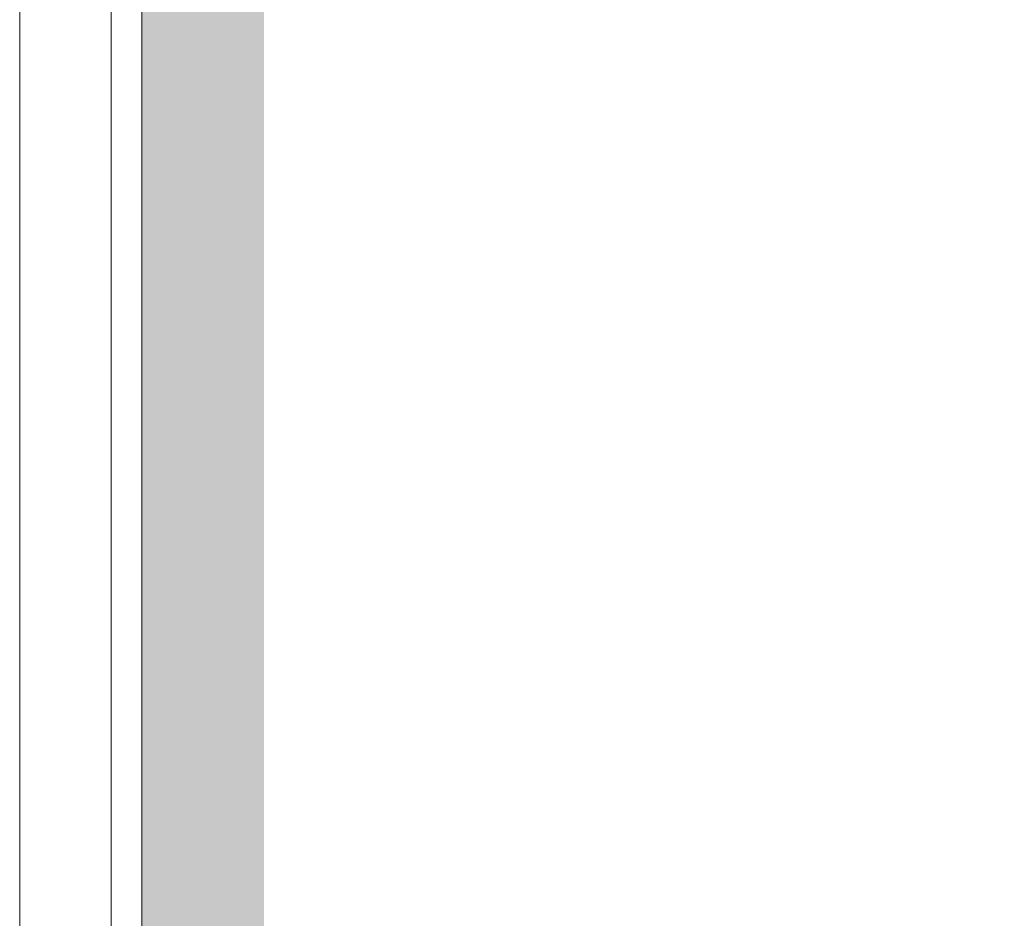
# Model space of a CAD drawing. Header units: millimetres. Extents: x -6792 to 22441, y -13430 to 4653.
# Tile 142 of 256: x -1698 to -1658, y -12231 to -12194. Entities that reach past the tile are written whole.
import ezdxf

# ---------------------------------------------------------------- set-up
doc = ezdxf.new("R2010")
doc.units = ezdxf.units.MM
doc.layers.add('_A_KOLORYSTYKA ŚCIAN', color=40, linetype='Continuous', lineweight=5)
doc.layers.add('_A_ŚCIANY WEWNĘTRZNE', color=7, linetype='Continuous', lineweight=13)
doc.layers.add('_A_OCIEPLENIE_WNĘTRZA', color=7, linetype='BATTING', lineweight=0, true_color=0x595959)
doc.linetypes.add('BATTING', pattern='A,0.0001,-0.1,[134,ltypeshp.shx,S=0.1,R=0,X=-0.1,Y=0],-0.2,[134,ltypeshp.shx,S=0.1,R=180,X=0.1,Y=0],-0.1', length=0.4001)

msp = doc.modelspace()

# ---------------------------------------------------------------- linework, layer by layer
at = {"layer": '_A_KOLORYSTYKA ŚCIAN', "color": 43, "true_color": 0xcdaf74, "const_width": 5}
msp.add_lwpolyline([(-1690.672, -11796.289), (-1397.672, -11796.289), (-1397.672, -12297.289), (-1690.672, -12297.289)], close=True, dxfattribs=at)
at = {"layer": '_A_OCIEPLENIE_WNĘTRZA', "ltscale": 8}
msp.add_lwpolyline([(-1698.172, -11775.548), (-1698.172, -12304.789), (-1678.172, -12304.789)], dxfattribs=at)
at = {"layer": '_A_ŚCIANY WEWNĘTRZNE', "color": 251, "linetype": 'Continuous'}
msp.add_lwpolyline([(-1694.422, -11775.548), (-1694.422, -12301.039)], dxfattribs=at)
at = {"layer": '_A_ŚCIANY WEWNĘTRZNE', "ltscale": 20}
msp.add_lwpolyline([(-1693.172, -11775.548), (-1693.172, -12299.789)], dxfattribs=at)

doc.saveas('drawing.dxf')
